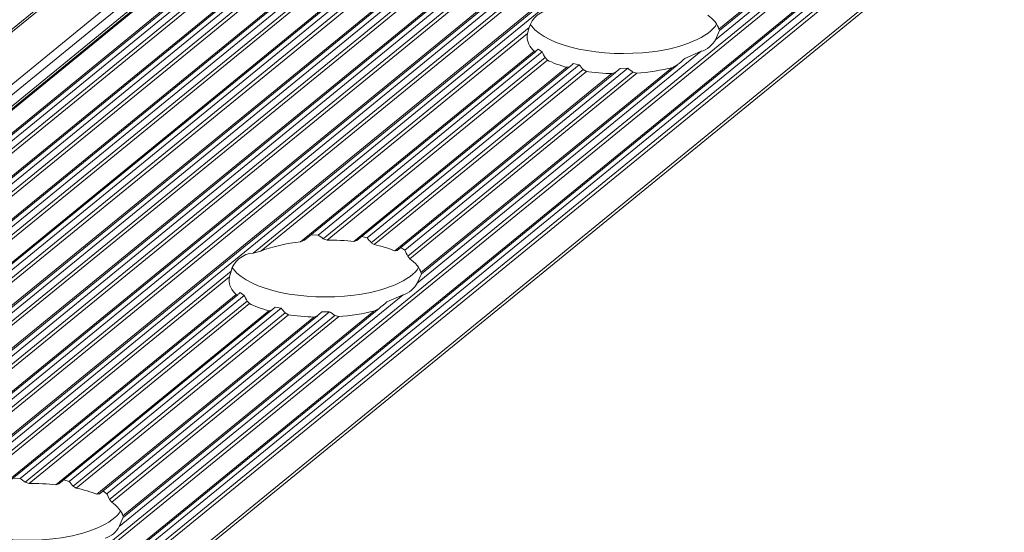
# Model space of a CAD drawing. Header units: inches. Extents: x 0 to 210, y 119 to 193.
# Tile 170 of 180: x 204.54 to 208.1, y 181.05 to 182.9. Entities that reach past the tile are written whole.
import ezdxf

# ---------------------------------------------------------------- set-up
doc = ezdxf.new("R2010")
doc.units = ezdxf.units.IN
doc.header["$MEASUREMENT"] = 0
doc.layers.add('Calque 1', color=7, linetype='Continuous')

# ---------------------------------------------------------------- blocks, each defined once
blk = doc.blocks.new('block 3478')
at = {"layer": 'Calque 1', "color": 9, "lineweight": 9, "true_color": 0xc0c0c0}
blk.add_lwpolyline([(207.532, 185.3237), (161.449, 147.6972)], dxfattribs=at)
blk = doc.blocks.new('block 3479')
at = {"layer": 'Calque 1', "color": 9, "lineweight": 9, "true_color": 0xc0c0c0}
blk.add_lwpolyline([(207.5816, 185.1743), (161.4986, 147.548)], dxfattribs=at)
blk = doc.blocks.new('block 3481')
at = {"layer": 'Calque 1', "color": 9, "lineweight": 9, "true_color": 0xc0c0c0}
blk.add_lwpolyline([(207.6033, 185.1542), (161.5207, 147.5277)], dxfattribs=at)
blk = doc.blocks.new('block 3483')
at = {"layer": 'Calque 1', "color": 9, "lineweight": 9, "true_color": 0xc0c0c0}
blk.add_lwpolyline([(207.6433, 185.1461), (161.5606, 147.5194)], dxfattribs=at)
blk = doc.blocks.new('block 3487')
at = {"layer": 'Calque 1', "color": 9, "lineweight": 9, "true_color": 0xc0c0c0}
blk.add_lwpolyline([(207.5306, 185.3321), (161.4476, 147.7058)], dxfattribs=at)
blk = doc.blocks.new('block 3502')
at = {"layer": 'Calque 1', "color": 9, "lineweight": 9, "true_color": 0xc0c0c0}
blk.add_lwpolyline([(207.7466, 185.216), (161.664, 147.5897)], dxfattribs=at)
blk = doc.blocks.new('block 3505')
at = {"layer": 'Calque 1', "color": 9, "lineweight": 9, "true_color": 0xc0c0c0}
blk.add_lwpolyline([(207.83, 185.2009), (161.7473, 147.5742)], dxfattribs=at)
blk = doc.blocks.new('block 3537')
at = {"layer": 'Calque 1', "color": 9, "lineweight": 9, "true_color": 0xc0c0c0}
blk.add_lwpolyline([(207.8769, 185.2114), (161.7942, 147.5849)], dxfattribs=at)
blk = doc.blocks.new('block 3538')
at = {"layer": 'Calque 1', "color": 9, "lineweight": 9, "true_color": 0xc0c0c0}
blk.add_lwpolyline([(207.8913, 185.1942), (161.8087, 147.5677)], dxfattribs=at)
blk = doc.blocks.new('block 3540')
at = {"layer": 'Calque 1', "color": 9, "lineweight": 9, "true_color": 0xc0c0c0}
blk.add_lwpolyline([(207.9023, 185.1874), (161.8197, 147.5611)], dxfattribs=at)
blk = doc.blocks.new('block 3542')
at = {"layer": 'Calque 1', "color": 9, "lineweight": 9, "true_color": 0xc0c0c0}
blk.add_lwpolyline([(207.9857, 185.1723), (161.9027, 147.5456)], dxfattribs=at)
blk = doc.blocks.new('block 3552')
at = {"layer": 'Calque 1', "color": 9, "lineweight": 9, "true_color": 0xc0c0c0}
blk.add_lwpolyline([(208.0326, 185.1828), (161.9496, 147.5563)], dxfattribs=at)
blk = doc.blocks.new('block 3553')
at = {"layer": 'Calque 1', "color": 9, "lineweight": 9, "true_color": 0xc0c0c0}
blk.add_lwpolyline([(208.047, 185.1656), (161.9644, 147.5391)], dxfattribs=at)
blk = doc.blocks.new('block 3555')
at = {"layer": 'Calque 1', "color": 9, "lineweight": 9, "true_color": 0xc0c0c0}
blk.add_lwpolyline([(208.0581, 185.1588), (161.9754, 147.5325)], dxfattribs=at)
blk = doc.blocks.new('block 3557')
at = {"layer": 'Calque 1', "color": 9, "lineweight": 9, "true_color": 0xc0c0c0}
blk.add_lwpolyline([(208.1411, 185.1437), (162.0584, 147.5174)], dxfattribs=at)
blk = doc.blocks.new('block 3567')
at = {"layer": 'Calque 1', "color": 9, "lineweight": 9, "true_color": 0xc0c0c0}
blk.add_lwpolyline([(208.1883, 185.1542), (162.1053, 147.5277)], dxfattribs=at)
blk = doc.blocks.new('block 3568')
at = {"layer": 'Calque 1', "color": 9, "lineweight": 9, "true_color": 0xc0c0c0}
blk.add_lwpolyline([(208.2028, 185.137), (162.1198, 147.5105)], dxfattribs=at)
blk = doc.blocks.new('block 3570')
at = {"layer": 'Calque 1', "color": 9, "lineweight": 9, "true_color": 0xc0c0c0}
blk.add_lwpolyline([(208.2138, 185.1303), (162.1311, 147.5039)], dxfattribs=at)
blk = doc.blocks.new('block 3572')
at = {"layer": 'Calque 1', "color": 9, "lineweight": 9, "true_color": 0xc0c0c0}
blk.add_lwpolyline([(208.2968, 185.1151), (162.2142, 147.4888)], dxfattribs=at)
blk = doc.blocks.new('block 3582')
at = {"layer": 'Calque 1', "color": 9, "lineweight": 9, "true_color": 0xc0c0c0}
blk.add_lwpolyline([(208.3437, 185.1256), (162.261, 147.4991)], dxfattribs=at)
blk = doc.blocks.new('block 3583')
at = {"layer": 'Calque 1', "color": 9, "lineweight": 9, "true_color": 0xc0c0c0}
blk.add_lwpolyline([(208.3581, 185.1084), (162.2755, 147.4819)], dxfattribs=at)
blk = doc.blocks.new('block 3585')
at = {"layer": 'Calque 1', "color": 9, "lineweight": 9, "true_color": 0xc0c0c0}
blk.add_lwpolyline([(208.3695, 185.1017), (162.2865, 147.4753)], dxfattribs=at)
blk = doc.blocks.new('block 3587')
at = {"layer": 'Calque 1', "color": 9, "lineweight": 9, "true_color": 0xc0c0c0}
blk.add_lwpolyline([(208.4525, 185.0865), (162.3699, 147.4602)], dxfattribs=at)
blk = doc.blocks.new('block 3602')
at = {"layer": 'Calque 1', "color": 9, "lineweight": 9, "true_color": 0xc0c0c0}
blk.add_lwpolyline([(208.4994, 185.097), (162.4167, 147.4705)], dxfattribs=at)
blk = doc.blocks.new('block 3603')
at = {"layer": 'Calque 1', "color": 9, "lineweight": 9, "true_color": 0xc0c0c0}
blk.add_lwpolyline([(208.5139, 185.0798), (162.4312, 147.4533)], dxfattribs=at)
blk = doc.blocks.new('block 3605')
at = {"layer": 'Calque 1', "color": 9, "lineweight": 9, "true_color": 0xc0c0c0}
blk.add_lwpolyline([(208.5249, 185.0731), (162.4422, 147.4467)], dxfattribs=at)
blk = doc.blocks.new('block 3607')
at = {"layer": 'Calque 1', "color": 9, "lineweight": 9, "true_color": 0xc0c0c0}
blk.add_lwpolyline([(208.6082, 185.0579), (162.5256, 147.4316)], dxfattribs=at)
blk = doc.blocks.new('block 3616')
at = {"layer": 'Calque 1', "color": 9, "lineweight": 9, "true_color": 0xc0c0c0}
blk.add_lwpolyline([(208.6551, 185.0684), (162.5724, 147.4419)], dxfattribs=at)
blk = doc.blocks.new('block 3617')
at = {"layer": 'Calque 1', "color": 9, "lineweight": 9, "true_color": 0xc0c0c0}
blk.add_lwpolyline([(208.6696, 185.0512), (162.5869, 147.4247)], dxfattribs=at)
blk = doc.blocks.new('block 3619')
at = {"layer": 'Calque 1', "color": 9, "lineweight": 9, "true_color": 0xc0c0c0}
blk.add_lwpolyline([(208.6806, 185.0445), (162.5979, 147.4181)], dxfattribs=at)
blk = doc.blocks.new('block 3621')
at = {"layer": 'Calque 1', "color": 9, "lineweight": 9, "true_color": 0xc0c0c0}
blk.add_lwpolyline([(208.764, 185.0293), (162.681, 147.403)], dxfattribs=at)
blk = doc.blocks.new('block 3635')
at = {"layer": 'Calque 1', "color": 9, "lineweight": 9, "true_color": 0xc0c0c0}
blk.add_lwpolyline([(208.8108, 185.0398), (162.7278, 147.4133)], dxfattribs=at)
blk = doc.blocks.new('block 3636')
at = {"layer": 'Calque 1', "color": 9, "lineweight": 9, "true_color": 0xc0c0c0}
blk.add_lwpolyline([(208.8253, 185.0228), (162.7426, 147.3961)], dxfattribs=at)
blk = doc.blocks.new('block 3638')
at = {"layer": 'Calque 1', "color": 9, "lineweight": 9, "true_color": 0xc0c0c0}
blk.add_lwpolyline([(208.8363, 185.016), (162.7537, 147.3896)], dxfattribs=at)
blk = doc.blocks.new('block 3643')
at = {"layer": 'Calque 1', "color": 9, "lineweight": 9, "true_color": 0xc0c0c0}
blk.add_lwpolyline([(208.4425, 184.6111), (202.126, 179.4539)], dxfattribs=at)
blk = doc.blocks.new('block 3777')
at = {"layer": 'Calque 1', "color": 9, "lineweight": 9, "true_color": 0xc0c0c0}
blk.add_lwpolyline([(209.1229, 184.4715), (202.836, 179.3384)], dxfattribs=at)
blk = doc.blocks.new('block 3779')
at = {"layer": 'Calque 1', "color": 9, "lineweight": 9, "true_color": 0xc0c0c0}
blk.add_lwpolyline([(209.6979, 184.8577), (163.6149, 147.2314)], dxfattribs=at)
blk = doc.blocks.new('block 3821')
at = {"layer": 'Calque 1', "color": 9, "lineweight": 9, "true_color": 0xc0c0c0}
blk.add_lwpolyline([(209.7448, 184.8684), (163.6618, 147.2421)], dxfattribs=at)
blk = doc.blocks.new('block 3822')
at = {"layer": 'Calque 1', "color": 9, "lineweight": 9, "true_color": 0xc0c0c0}
blk.add_lwpolyline([(209.7593, 184.8512), (163.6762, 147.2249)], dxfattribs=at)
blk = doc.blocks.new('block 3824')
at = {"layer": 'Calque 1', "color": 9, "lineweight": 9, "true_color": 0xc0c0c0}
blk.add_lwpolyline([(209.7703, 184.8445), (163.6876, 147.218)], dxfattribs=at)
blk = doc.blocks.new('block 3826')
at = {"layer": 'Calque 1', "color": 9, "lineweight": 9, "true_color": 0xc0c0c0}
blk.add_lwpolyline([(209.8898, 184.8226), (163.8068, 147.1963)], dxfattribs=at)
blk = doc.blocks.new('block 3878')
at = {"layer": 'Calque 1', "color": 9, "lineweight": 9, "true_color": 0xc0c0c0}
blk.add_lwpolyline([(208.4656, 184.6025), (202.1966, 179.4837)], dxfattribs=at)
blk = doc.blocks.new('block 3884')
at = {"layer": 'Calque 1', "color": 7, "lineweight": 9, "true_color": 0xffffff}
blk.add_open_spline([(206.4637, 182.9388), (206.4285, 182.9378), (206.3913, 182.9075), (206.3841, 182.8737)], degree=3, dxfattribs=at)
blk = doc.blocks.new('block 3885')
at = {"layer": 'Calque 1', "color": 9, "lineweight": 9, "true_color": 0xc0c0c0}
blk.add_lwpolyline([(206.3841, 182.8737), (205.3857, 182.0584)], dxfattribs=at)
blk = doc.blocks.new('block 3886')
at = {"layer": 'Calque 1', "color": 7, "lineweight": 9, "true_color": 0xffffff}
blk.add_open_spline([(205.3857, 182.0584), (205.3502, 182.0576), (205.3134, 182.0273), (205.3058, 181.9933)], degree=3, dxfattribs=at)
blk = doc.blocks.new('block 3887')
at = {"layer": 'Calque 1', "color": 9, "lineweight": 9, "true_color": 0xc0c0c0}
blk.add_lwpolyline([(205.3058, 181.9933), (204.3074, 181.1782)], dxfattribs=at)
blk = doc.blocks.new('block 3909')
at = {"layer": 'Calque 1', "color": 9, "lineweight": 9, "true_color": 0xc0c0c0}
blk.add_lwpolyline([(209.1064, 184.4738), (202.8301, 179.3494)], dxfattribs=at)
blk = doc.blocks.new('block 3912')
at = {"layer": 'Calque 1', "color": 7, "lineweight": 9, "true_color": 0xffffff}
blk.add_open_spline([(204.85, 181.0275), (204.8693, 181.0318), (204.8934, 181.0518), (204.9013, 181.0695)], degree=3, dxfattribs=at)
blk = doc.blocks.new('block 3913')
at = {"layer": 'Calque 1', "color": 9, "lineweight": 9, "true_color": 0xc0c0c0}
blk.add_lwpolyline([(205.928, 181.9079), (204.9013, 181.0695)], dxfattribs=at)
blk = doc.blocks.new('block 3914')
at = {"layer": 'Calque 1', "color": 7, "lineweight": 9, "true_color": 0xffffff}
blk.add_open_spline([(205.928, 181.9079), (205.9473, 181.9122), (205.9717, 181.932), (205.9793, 181.9497)], degree=3, dxfattribs=at)
blk = doc.blocks.new('block 3915')
at = {"layer": 'Calque 1', "color": 9, "lineweight": 9, "true_color": 0xc0c0c0}
blk.add_lwpolyline([(207.0063, 182.7881), (205.9793, 181.9497)], dxfattribs=at)
blk = doc.blocks.new('block 3916')
at = {"layer": 'Calque 1', "color": 7, "lineweight": 9, "true_color": 0xffffff}
blk.add_open_spline([(207.0063, 182.7881), (207.0252, 182.7924), (207.0497, 182.8124), (207.0576, 182.83)], degree=3, dxfattribs=at)
blk = doc.blocks.new('block 3917')
at = {"layer": 'Calque 1', "color": 9, "lineweight": 9, "true_color": 0xc0c0c0}
blk.add_lwpolyline([(208.0842, 183.6685), (207.0576, 182.83)], dxfattribs=at)
blk = doc.blocks.new('block 4079')
at = {"layer": 'Calque 1', "color": 7, "lineweight": 9, "true_color": 0xffffff}
blk.add_lwpolyline([(207.0721, 182.8637), (207.0576, 182.83)], dxfattribs=at)
blk = doc.blocks.new('block 4082')
at = {"layer": 'Calque 1', "color": 9, "lineweight": 9, "true_color": 0xc0c0c0}
blk.add_lwpolyline([(207.9778, 183.6089), (207.0704, 182.8682)], dxfattribs=at)
blk = doc.blocks.new('block 4083')
at = {"layer": 'Calque 1', "color": 7, "lineweight": 9, "true_color": 0xffffff}
blk.add_open_spline([(207.0704, 182.8682), (207.0679, 182.8827), (207.0487, 182.9063), (207.03, 182.9183)], degree=3, dxfattribs=at)
blk = doc.blocks.new('block 4086')
at = {"layer": 'Calque 1', "color": 7, "lineweight": 9, "true_color": 0xffffff}
blk.add_lwpolyline([(207.0704, 182.8682), (207.0724, 182.8635)], dxfattribs=at)
blk = doc.blocks.new('block 4172')
at = {"layer": 'Calque 1', "color": 7, "lineweight": 9, "true_color": 0xffffff}
blk.add_open_spline([(206.3886, 182.8854), (206.3893, 182.884), (206.3913, 182.8813), (206.3924, 182.8799)], degree=3, dxfattribs=at)
blk = doc.blocks.new('block 4173')
at = {"layer": 'Calque 1', "color": 7, "lineweight": 9, "true_color": 0xffffff}
blk.add_open_spline([(206.3924, 182.8799), (206.4496, 182.805), (206.6449, 182.7633), (206.8285, 182.7866), (206.9353, 182.7977), (207.0397, 182.8425), (207.0617, 182.8866)], degree=3, knots=[0, 0, 0, 0, 1, 1, 1, 2, 2, 2, 2], dxfattribs=at)
blk = doc.blocks.new('block 4174')
at = {"layer": 'Calque 1', "color": 7, "lineweight": 9, "true_color": 0xffffff}
blk.add_open_spline([(206.3779, 182.853), (206.3772, 182.8499), (206.3765, 182.8437), (206.3765, 182.8406)], degree=3, dxfattribs=at)
blk = doc.blocks.new('block 4175')
at = {"layer": 'Calque 1', "color": 7, "lineweight": 9, "true_color": 0xffffff}
blk.add_lwpolyline([(207.0063, 182.7881), (206.9474, 182.7621)], dxfattribs=at)
blk = doc.blocks.new('block 4176')
at = {"layer": 'Calque 1', "color": 7, "lineweight": 9, "true_color": 0xffffff}
blk.add_open_spline([(206.9474, 182.7621), (206.9405, 182.7564), (206.9267, 182.7449), (206.9195, 182.7387)], degree=3, dxfattribs=at)
blk = doc.blocks.new('block 4177')
at = {"layer": 'Calque 1', "color": 7, "lineweight": 9, "true_color": 0xffffff}
blk.add_lwpolyline([(206.9195, 182.7387), (206.8995, 182.7287)], dxfattribs=at)
blk = doc.blocks.new('block 4178')
at = {"layer": 'Calque 1', "color": 7, "lineweight": 9, "true_color": 0xffffff}
blk.add_open_spline([(206.7737, 182.7092), (206.8099, 182.7111), (206.8692, 182.7204), (206.8995, 182.7287)], degree=3, dxfattribs=at)
blk = doc.blocks.new('block 4179')
at = {"layer": 'Calque 1', "color": 7, "lineweight": 9, "true_color": 0xffffff}
blk.add_lwpolyline([(206.7737, 182.7092), (206.7589, 182.7128)], dxfattribs=at)
blk = doc.blocks.new('block 4180')
at = {"layer": 'Calque 1', "color": 7, "lineweight": 9, "true_color": 0xffffff}
blk.add_open_spline([(206.7403, 182.7266), (206.7451, 182.723), (206.7544, 182.7163), (206.7589, 182.7128)], degree=3, dxfattribs=at)
blk = doc.blocks.new('block 4181')
at = {"layer": 'Calque 1', "color": 7, "lineweight": 9, "true_color": 0xffffff}
blk.add_lwpolyline([(206.7403, 182.7266), (206.7128, 182.7261)], dxfattribs=at)
blk = doc.blocks.new('block 4182')
at = {"layer": 'Calque 1', "color": 7, "lineweight": 9, "true_color": 0xffffff}
blk.add_open_spline([(206.7128, 182.7261), (206.7083, 182.7225), (206.7, 182.7152), (206.6955, 182.7116)], degree=3, dxfattribs=at)
blk = doc.blocks.new('block 4183')
at = {"layer": 'Calque 1', "color": 7, "lineweight": 9, "true_color": 0xffffff}
blk.add_lwpolyline([(206.6955, 182.7116), (206.6828, 182.7073)], dxfattribs=at)
blk = doc.blocks.new('block 4184')
at = {"layer": 'Calque 1', "color": 7, "lineweight": 9, "true_color": 0xffffff}
blk.add_open_spline([(206.5908, 182.7156), (206.6135, 182.7118), (206.6576, 182.7078), (206.6828, 182.7073)], degree=3, dxfattribs=at)
blk = doc.blocks.new('block 4185')
at = {"layer": 'Calque 1', "color": 7, "lineweight": 9, "true_color": 0xffffff}
blk.add_lwpolyline([(206.5908, 182.7156), (206.5794, 182.722)], dxfattribs=at)
blk = doc.blocks.new('block 4186')
at = {"layer": 'Calque 1', "color": 7, "lineweight": 9, "true_color": 0xffffff}
blk.add_open_spline([(206.565, 182.7392), (206.5684, 182.7347), (206.5756, 182.7263), (206.5794, 182.722)], degree=3, dxfattribs=at)
blk = doc.blocks.new('block 4187')
at = {"layer": 'Calque 1', "color": 7, "lineweight": 9, "true_color": 0xffffff}
blk.add_lwpolyline([(206.565, 182.7392), (206.5433, 182.7437)], dxfattribs=at)
blk = doc.blocks.new('block 4188')
at = {"layer": 'Calque 1', "color": 7, "lineweight": 9, "true_color": 0xffffff}
blk.add_open_spline([(206.5433, 182.7437), (206.5402, 182.7407), (206.5336, 182.735), (206.5302, 182.7323)], degree=3, dxfattribs=at)
blk = doc.blocks.new('block 4189')
at = {"layer": 'Calque 1', "color": 7, "lineweight": 9, "true_color": 0xffffff}
blk.add_lwpolyline([(206.5302, 182.7323), (206.5202, 182.7302)], dxfattribs=at)
blk = doc.blocks.new('block 4190')
at = {"layer": 'Calque 1', "color": 7, "lineweight": 9, "true_color": 0xffffff}
blk.add_open_spline([(206.4502, 182.7562), (206.4651, 182.7481), (206.4988, 182.7356), (206.5202, 182.7302)], degree=3, dxfattribs=at)
blk = doc.blocks.new('block 4191')
at = {"layer": 'Calque 1', "color": 7, "lineweight": 9, "true_color": 0xffffff}
blk.add_lwpolyline([(206.4502, 182.7562), (206.4416, 182.7652)], dxfattribs=at)
blk = doc.blocks.new('block 4192')
at = {"layer": 'Calque 1', "color": 7, "lineweight": 9, "true_color": 0xffffff}
blk.add_open_spline([(206.4313, 182.7857), (206.4337, 182.7805), (206.4389, 182.7704), (206.4416, 182.7652)], degree=3, dxfattribs=at)
blk = doc.blocks.new('block 4193')
at = {"layer": 'Calque 1', "color": 7, "lineweight": 9, "true_color": 0xffffff}
blk.add_lwpolyline([(206.4313, 182.7857), (206.4165, 182.7957)], dxfattribs=at)
blk = doc.blocks.new('block 4194')
at = {"layer": 'Calque 1', "color": 7, "lineweight": 9, "true_color": 0xffffff}
blk.add_open_spline([(206.4165, 182.7957), (206.4141, 182.7936), (206.4099, 182.7898), (206.4079, 182.7881)], degree=3, dxfattribs=at)
blk = doc.blocks.new('block 4195')
at = {"layer": 'Calque 1', "color": 7, "lineweight": 9, "true_color": 0xffffff}
blk.add_lwpolyline([(206.4079, 182.7881), (206.4017, 182.7891)], dxfattribs=at)
blk = doc.blocks.new('block 4196')
at = {"layer": 'Calque 1', "color": 7, "lineweight": 9, "true_color": 0xffffff}
blk.add_open_spline([(206.3765, 182.8406), (206.3751, 182.8262), (206.3868, 182.8019), (206.4017, 182.7891)], degree=3, dxfattribs=at)
blk = doc.blocks.new('block 4197')
at = {"layer": 'Calque 1', "color": 7, "lineweight": 9, "true_color": 0xffffff}
blk.add_lwpolyline([(206.3779, 182.853), (206.3841, 182.8737)], dxfattribs=at)
blk = doc.blocks.new('block 4198')
at = {"layer": 'Calque 1', "color": 9, "lineweight": 9, "true_color": 0xc0c0c0}
blk.add_lwpolyline([(206.3779, 182.853), (205.4136, 182.0657)], dxfattribs=at)
blk = doc.blocks.new('block 4199')
at = {"layer": 'Calque 1', "color": 7, "lineweight": 9, "true_color": 0xffffff}
blk.add_lwpolyline([(205.3857, 182.0584), (205.4136, 182.0657)], dxfattribs=at)
blk = doc.blocks.new('block 4200')
at = {"layer": 'Calque 1', "color": 9, "lineweight": 9, "true_color": 0xc0c0c0}
blk.add_lwpolyline([(206.4017, 182.7891), (205.5562, 182.0991)], dxfattribs=at)
blk = doc.blocks.new('block 4201')
at = {"layer": 'Calque 1', "color": 7, "lineweight": 9, "true_color": 0xffffff}
blk.add_open_spline([(205.5562, 182.0991), (205.5121, 182.0946), (205.4456, 182.0789), (205.4136, 182.0657)], degree=3, dxfattribs=at)
blk = doc.blocks.new('block 4202')
at = {"layer": 'Calque 1', "color": 7, "lineweight": 9, "true_color": 0xffffff}
blk.add_lwpolyline([(205.5562, 182.0991), (205.5717, 182.1055)], dxfattribs=at)
blk = doc.blocks.new('block 4203')
at = {"layer": 'Calque 1', "color": 9, "lineweight": 9, "true_color": 0xc0c0c0}
blk.add_lwpolyline([(206.4313, 182.7857), (205.6203, 182.1237)], dxfattribs=at)
blk = doc.blocks.new('block 4204')
at = {"layer": 'Calque 1', "color": 7, "lineweight": 9, "true_color": 0xffffff}
blk.add_lwpolyline([(205.5952, 182.1246), (205.6203, 182.1237)], dxfattribs=at)
blk = doc.blocks.new('block 4205')
at = {"layer": 'Calque 1', "color": 9, "lineweight": 9, "true_color": 0xc0c0c0}
blk.add_lwpolyline([(206.4416, 182.7652), (205.6389, 182.1098)], dxfattribs=at)
blk = doc.blocks.new('block 4206')
at = {"layer": 'Calque 1', "color": 7, "lineweight": 9, "true_color": 0xffffff}
blk.add_open_spline([(205.6389, 182.1098), (205.6344, 182.1134), (205.6251, 182.1203), (205.6203, 182.1237)], degree=3, dxfattribs=at)
blk = doc.blocks.new('block 4207')
at = {"layer": 'Calque 1', "color": 9, "lineweight": 9, "true_color": 0xc0c0c0}
blk.add_lwpolyline([(206.4502, 182.7562), (205.653, 182.1053)], dxfattribs=at)
blk = doc.blocks.new('block 4208')
at = {"layer": 'Calque 1', "color": 7, "lineweight": 9, "true_color": 0xffffff}
blk.add_lwpolyline([(205.6389, 182.1098), (205.653, 182.1053)], dxfattribs=at)
blk = doc.blocks.new('block 4209')
at = {"layer": 'Calque 1', "color": 7, "lineweight": 9, "true_color": 0xffffff}
blk.add_lwpolyline([(205.9941, 181.9835), (205.9793, 181.9497)], dxfattribs=at)
blk = doc.blocks.new('block 4210')
at = {"layer": 'Calque 1', "color": 9, "lineweight": 9, "true_color": 0xc0c0c0}
blk.add_lwpolyline([(206.5202, 182.7302), (205.7492, 182.1008)], dxfattribs=at)
blk = doc.blocks.new('block 4211')
at = {"layer": 'Calque 1', "color": 7, "lineweight": 9, "true_color": 0xffffff}
blk.add_open_spline([(205.7492, 182.1008), (205.7247, 182.1037), (205.6785, 182.106), (205.653, 182.1053)], degree=3, dxfattribs=at)
blk = doc.blocks.new('block 4212')
at = {"layer": 'Calque 1', "color": 9, "lineweight": 9, "true_color": 0xc0c0c0}
blk.add_lwpolyline([(206.8995, 182.7287), (205.9924, 181.988)], dxfattribs=at)
blk = doc.blocks.new('block 4213')
at = {"layer": 'Calque 1', "color": 7, "lineweight": 9, "true_color": 0xffffff}
blk.add_open_spline([(205.9924, 181.988), (205.99, 182.0024), (205.9707, 182.026), (205.9517, 182.0381)], degree=3, dxfattribs=at)
blk = doc.blocks.new('block 4214')
at = {"layer": 'Calque 1', "color": 9, "lineweight": 9, "true_color": 0xc0c0c0}
blk.add_lwpolyline([(206.7737, 182.7092), (205.9517, 182.0381)], dxfattribs=at)
blk = doc.blocks.new('block 4215')
at = {"layer": 'Calque 1', "color": 7, "lineweight": 9, "true_color": 0xffffff}
blk.add_lwpolyline([(205.7492, 182.1008), (205.7609, 182.1041)], dxfattribs=at)
blk = doc.blocks.new('block 4216')
at = {"layer": 'Calque 1', "color": 7, "lineweight": 9, "true_color": 0xffffff}
blk.add_lwpolyline([(205.9924, 181.988), (205.9945, 181.9833)], dxfattribs=at)
blk = doc.blocks.new('block 4217')
at = {"layer": 'Calque 1', "color": 9, "lineweight": 9, "true_color": 0xc0c0c0}
blk.add_lwpolyline([(206.6828, 182.7073), (205.898, 182.0665)], dxfattribs=at)
blk = doc.blocks.new('block 4218')
at = {"layer": 'Calque 1', "color": 7, "lineweight": 9, "true_color": 0xffffff}
blk.add_open_spline([(205.898, 182.0665), (205.8811, 182.0738), (205.8456, 182.0844), (205.8232, 182.0889)], degree=3, dxfattribs=at)
blk = doc.blocks.new('block 4219')
at = {"layer": 'Calque 1', "color": 9, "lineweight": 9, "true_color": 0xc0c0c0}
blk.add_lwpolyline([(206.5908, 182.7156), (205.8232, 182.0889)], dxfattribs=at)
blk = doc.blocks.new('block 4220')
at = {"layer": 'Calque 1', "color": 9, "lineweight": 9, "true_color": 0xc0c0c0}
blk.add_lwpolyline([(206.565, 182.7392), (205.7981, 182.113)], dxfattribs=at)
blk = doc.blocks.new('block 4221')
at = {"layer": 'Calque 1', "color": 7, "lineweight": 9, "true_color": 0xffffff}
blk.add_lwpolyline([(205.7788, 182.1185), (205.7981, 182.113)], dxfattribs=at)
blk = doc.blocks.new('block 4222')
at = {"layer": 'Calque 1', "color": 9, "lineweight": 9, "true_color": 0xc0c0c0}
blk.add_lwpolyline([(206.5794, 182.722), (205.8126, 182.0958)], dxfattribs=at)
blk = doc.blocks.new('block 4223')
at = {"layer": 'Calque 1', "color": 7, "lineweight": 9, "true_color": 0xffffff}
blk.add_open_spline([(205.8126, 182.0958), (205.8091, 182.1003), (205.8019, 182.1087), (205.7981, 182.113)], degree=3, dxfattribs=at)
blk = doc.blocks.new('block 4224')
at = {"layer": 'Calque 1', "color": 7, "lineweight": 9, "true_color": 0xffffff}
blk.add_lwpolyline([(205.8126, 182.0958), (205.8232, 182.0889)], dxfattribs=at)
blk = doc.blocks.new('block 4225')
at = {"layer": 'Calque 1', "color": 7, "lineweight": 9, "true_color": 0xffffff}
blk.add_lwpolyline([(205.9445, 182.0478), (205.9517, 182.0381)], dxfattribs=at)
blk = doc.blocks.new('block 4226')
at = {"layer": 'Calque 1', "color": 9, "lineweight": 9, "true_color": 0xc0c0c0}
blk.add_lwpolyline([(206.7589, 182.7128), (205.9445, 182.0478)], dxfattribs=at)
blk = doc.blocks.new('block 4227')
at = {"layer": 'Calque 1', "color": 7, "lineweight": 9, "true_color": 0xffffff}
blk.add_lwpolyline([(205.898, 182.0665), (205.9066, 182.0676)], dxfattribs=at)
blk = doc.blocks.new('block 4228')
at = {"layer": 'Calque 1', "color": 7, "lineweight": 9, "true_color": 0xffffff}
blk.add_open_spline([(205.9445, 182.0478), (205.9417, 182.0529), (205.9369, 182.0631), (205.9342, 182.0684)], degree=3, dxfattribs=at)
blk = doc.blocks.new('block 4229')
at = {"layer": 'Calque 1', "color": 9, "lineweight": 9, "true_color": 0xc0c0c0}
blk.add_lwpolyline([(206.7403, 182.7266), (205.9342, 182.0684)], dxfattribs=at)
blk = doc.blocks.new('block 4230')
at = {"layer": 'Calque 1', "color": 7, "lineweight": 9, "true_color": 0xffffff}
blk.add_lwpolyline([(205.92, 182.0782), (205.9342, 182.0684)], dxfattribs=at)
blk = doc.blocks.new('block 4302')
at = {"layer": 'Calque 1', "color": 7, "lineweight": 9, "true_color": 0xffffff}
blk.add_open_spline([(205.3103, 182.0052), (205.3113, 182.0038), (205.3134, 182.0011), (205.3144, 181.9997)], degree=3, dxfattribs=at)
blk = doc.blocks.new('block 4303')
at = {"layer": 'Calque 1', "color": 7, "lineweight": 9, "true_color": 0xffffff}
blk.add_open_spline([(205.3144, 181.9997), (205.3716, 181.9248), (205.5666, 181.8829), (205.7502, 181.9063), (205.8573, 181.9175), (205.9617, 181.9623), (205.9838, 182.0064)], degree=3, knots=[0, 0, 0, 0, 1, 1, 1, 2, 2, 2, 2], dxfattribs=at)
blk = doc.blocks.new('block 4304')
at = {"layer": 'Calque 1', "color": 7, "lineweight": 9, "true_color": 0xffffff}
blk.add_open_spline([(205.2999, 181.9728), (205.2992, 181.9697), (205.2985, 181.9635), (205.2985, 181.9602)], degree=3, dxfattribs=at)
blk = doc.blocks.new('block 4305')
at = {"layer": 'Calque 1', "color": 7, "lineweight": 9, "true_color": 0xffffff}
blk.add_lwpolyline([(205.928, 181.9079), (205.8691, 181.8817)], dxfattribs=at)
blk = doc.blocks.new('block 4306')
at = {"layer": 'Calque 1', "color": 7, "lineweight": 9, "true_color": 0xffffff}
blk.add_open_spline([(205.8691, 181.8817), (205.8625, 181.876), (205.8487, 181.8646), (205.8411, 181.8584)], degree=3, dxfattribs=at)
blk = doc.blocks.new('block 4307')
at = {"layer": 'Calque 1', "color": 7, "lineweight": 9, "true_color": 0xffffff}
blk.add_lwpolyline([(205.8411, 181.8584), (205.8215, 181.8485)], dxfattribs=at)
blk = doc.blocks.new('block 4308')
at = {"layer": 'Calque 1', "color": 7, "lineweight": 9, "true_color": 0xffffff}
blk.add_open_spline([(205.6958, 181.829), (205.7316, 181.8309), (205.7912, 181.84), (205.8215, 181.8485)], degree=3, dxfattribs=at)
blk = doc.blocks.new('block 4309')
at = {"layer": 'Calque 1', "color": 7, "lineweight": 9, "true_color": 0xffffff}
blk.add_lwpolyline([(205.6958, 181.829), (205.6809, 181.8326)], dxfattribs=at)
blk = doc.blocks.new('block 4310')
at = {"layer": 'Calque 1', "color": 7, "lineweight": 9, "true_color": 0xffffff}
blk.add_open_spline([(205.662, 181.8464), (205.6668, 181.8428), (205.6761, 181.8359), (205.6809, 181.8326)], degree=3, dxfattribs=at)
blk = doc.blocks.new('block 4311')
at = {"layer": 'Calque 1', "color": 7, "lineweight": 9, "true_color": 0xffffff}
blk.add_lwpolyline([(205.662, 181.8464), (205.6344, 181.8459)], dxfattribs=at)
blk = doc.blocks.new('block 4312')
at = {"layer": 'Calque 1', "color": 7, "lineweight": 9, "true_color": 0xffffff}
blk.add_open_spline([(205.6344, 181.8459), (205.6303, 181.8423), (205.6217, 181.835), (205.6176, 181.8314)], degree=3, dxfattribs=at)
blk = doc.blocks.new('block 4313')
at = {"layer": 'Calque 1', "color": 7, "lineweight": 9, "true_color": 0xffffff}
blk.add_lwpolyline([(205.6176, 181.8314), (205.6045, 181.8271)], dxfattribs=at)
blk = doc.blocks.new('block 4314')
at = {"layer": 'Calque 1', "color": 7, "lineweight": 9, "true_color": 0xffffff}
blk.add_open_spline([(205.5128, 181.8352), (205.5356, 181.8314), (205.5797, 181.8274), (205.6045, 181.8271)], degree=3, dxfattribs=at)
blk = doc.blocks.new('block 4315')
at = {"layer": 'Calque 1', "color": 7, "lineweight": 9, "true_color": 0xffffff}
blk.add_lwpolyline([(205.5128, 181.8352), (205.5015, 181.8417)], dxfattribs=at)
blk = doc.blocks.new('block 4316')
at = {"layer": 'Calque 1', "color": 7, "lineweight": 9, "true_color": 0xffffff}
blk.add_open_spline([(205.4866, 181.8588), (205.4904, 181.8545), (205.4977, 181.846), (205.5015, 181.8417)], degree=3, dxfattribs=at)
blk = doc.blocks.new('block 4317')
at = {"layer": 'Calque 1', "color": 7, "lineweight": 9, "true_color": 0xffffff}
blk.add_lwpolyline([(205.4866, 181.8588), (205.4653, 181.8633)], dxfattribs=at)
blk = doc.blocks.new('block 4318')
at = {"layer": 'Calque 1', "color": 7, "lineweight": 9, "true_color": 0xffffff}
blk.add_open_spline([(205.4653, 181.8633), (205.4618, 181.8605), (205.4553, 181.8548), (205.4522, 181.8519)], degree=3, dxfattribs=at)
blk = doc.blocks.new('block 4319')
at = {"layer": 'Calque 1', "color": 7, "lineweight": 9, "true_color": 0xffffff}
blk.add_lwpolyline([(205.4522, 181.8519), (205.4419, 181.85)], dxfattribs=at)
blk = doc.blocks.new('block 4320')
at = {"layer": 'Calque 1', "color": 7, "lineweight": 9, "true_color": 0xffffff}
blk.add_open_spline([(205.3719, 181.876), (205.3871, 181.8677), (205.4205, 181.8553), (205.4419, 181.85)], degree=3, dxfattribs=at)
blk = doc.blocks.new('block 4321')
at = {"layer": 'Calque 1', "color": 7, "lineweight": 9, "true_color": 0xffffff}
blk.add_lwpolyline([(205.3719, 181.876), (205.3637, 181.885)], dxfattribs=at)
blk = doc.blocks.new('block 4322')
at = {"layer": 'Calque 1', "color": 7, "lineweight": 9, "true_color": 0xffffff}
blk.add_open_spline([(205.3533, 181.9055), (205.3557, 181.9003), (205.3609, 181.8901), (205.3637, 181.885)], degree=3, dxfattribs=at)
blk = doc.blocks.new('block 4323')
at = {"layer": 'Calque 1', "color": 7, "lineweight": 9, "true_color": 0xffffff}
blk.add_lwpolyline([(205.3533, 181.9055), (205.3385, 181.9155)], dxfattribs=at)
blk = doc.blocks.new('block 4324')
at = {"layer": 'Calque 1', "color": 7, "lineweight": 9, "true_color": 0xffffff}
blk.add_open_spline([(205.3385, 181.9155), (205.3361, 181.9134), (205.332, 181.9096), (205.3299, 181.9077)], degree=3, dxfattribs=at)
blk = doc.blocks.new('block 4325')
at = {"layer": 'Calque 1', "color": 7, "lineweight": 9, "true_color": 0xffffff}
blk.add_lwpolyline([(205.3299, 181.9077), (205.3237, 181.9089)], dxfattribs=at)
blk = doc.blocks.new('block 4326')
at = {"layer": 'Calque 1', "color": 7, "lineweight": 9, "true_color": 0xffffff}
blk.add_open_spline([(205.2985, 181.9602), (205.2968, 181.9459), (205.3085, 181.9217), (205.3237, 181.9089)], degree=3, dxfattribs=at)
blk = doc.blocks.new('block 4327')
at = {"layer": 'Calque 1', "color": 7, "lineweight": 9, "true_color": 0xffffff}
blk.add_lwpolyline([(205.2999, 181.9728), (205.3058, 181.9933)], dxfattribs=at)
blk = doc.blocks.new('block 4328')
at = {"layer": 'Calque 1', "color": 9, "lineweight": 9, "true_color": 0xc0c0c0}
blk.add_lwpolyline([(205.2999, 181.9728), (204.3356, 181.1853)], dxfattribs=at)
blk = doc.blocks.new('block 4330')
at = {"layer": 'Calque 1', "color": 9, "lineweight": 9, "true_color": 0xc0c0c0}
blk.add_lwpolyline([(205.3237, 181.9089), (204.4783, 181.2187)], dxfattribs=at)
blk = doc.blocks.new('block 4333')
at = {"layer": 'Calque 1', "color": 9, "lineweight": 9, "true_color": 0xc0c0c0}
blk.add_lwpolyline([(205.3533, 181.9055), (204.5423, 181.2433)], dxfattribs=at)
blk = doc.blocks.new('block 4334')
at = {"layer": 'Calque 1', "color": 7, "lineweight": 9, "true_color": 0xffffff}
blk.add_lwpolyline([(204.5172, 181.2442), (204.5423, 181.2433)], dxfattribs=at)
blk = doc.blocks.new('block 4335')
at = {"layer": 'Calque 1', "color": 9, "lineweight": 9, "true_color": 0xc0c0c0}
blk.add_lwpolyline([(205.3637, 181.885), (204.5609, 181.2295)], dxfattribs=at)
blk = doc.blocks.new('block 4336')
at = {"layer": 'Calque 1', "color": 7, "lineweight": 9, "true_color": 0xffffff}
blk.add_open_spline([(204.5609, 181.2295), (204.5561, 181.2332), (204.5468, 181.24), (204.5423, 181.2433)], degree=3, dxfattribs=at)
blk = doc.blocks.new('block 4337')
at = {"layer": 'Calque 1', "color": 9, "lineweight": 9, "true_color": 0xc0c0c0}
blk.add_lwpolyline([(205.3719, 181.876), (204.5747, 181.2251)], dxfattribs=at)
blk = doc.blocks.new('block 4338')
at = {"layer": 'Calque 1', "color": 7, "lineweight": 9, "true_color": 0xffffff}
blk.add_lwpolyline([(204.5609, 181.2295), (204.5747, 181.2251)], dxfattribs=at)
blk = doc.blocks.new('block 4339')
at = {"layer": 'Calque 1', "color": 7, "lineweight": 9, "true_color": 0xffffff}
blk.add_lwpolyline([(204.9158, 181.1031), (204.9013, 181.0695)], dxfattribs=at)
blk = doc.blocks.new('block 4340')
at = {"layer": 'Calque 1', "color": 9, "lineweight": 9, "true_color": 0xc0c0c0}
blk.add_lwpolyline([(205.4419, 181.85), (204.6712, 181.2204)], dxfattribs=at)
blk = doc.blocks.new('block 4341')
at = {"layer": 'Calque 1', "color": 7, "lineweight": 9, "true_color": 0xffffff}
blk.add_open_spline([(204.6712, 181.2204), (204.6467, 181.2235), (204.6006, 181.2258), (204.5747, 181.2251)], degree=3, dxfattribs=at)
blk = doc.blocks.new('block 4342')
at = {"layer": 'Calque 1', "color": 9, "lineweight": 9, "true_color": 0xc0c0c0}
blk.add_lwpolyline([(205.8215, 181.8485), (204.9144, 181.1078)], dxfattribs=at)
blk = doc.blocks.new('block 4343')
at = {"layer": 'Calque 1', "color": 7, "lineweight": 9, "true_color": 0xffffff}
blk.add_open_spline([(204.9144, 181.1078), (204.9117, 181.1221), (204.8924, 181.1457), (204.8738, 181.1577)], degree=3, dxfattribs=at)
blk = doc.blocks.new('block 4344')
at = {"layer": 'Calque 1', "color": 9, "lineweight": 9, "true_color": 0xc0c0c0}
blk.add_lwpolyline([(205.6958, 181.829), (204.8738, 181.1577)], dxfattribs=at)
blk = doc.blocks.new('block 4345')
at = {"layer": 'Calque 1', "color": 7, "lineweight": 9, "true_color": 0xffffff}
blk.add_lwpolyline([(204.6712, 181.2204), (204.6829, 181.2239)], dxfattribs=at)
blk = doc.blocks.new('block 4346')
at = {"layer": 'Calque 1', "color": 7, "lineweight": 9, "true_color": 0xffffff}
blk.add_lwpolyline([(204.9144, 181.1078), (204.9161, 181.1031)], dxfattribs=at)
blk = doc.blocks.new('block 4347')
at = {"layer": 'Calque 1', "color": 9, "lineweight": 9, "true_color": 0xc0c0c0}
blk.add_lwpolyline([(205.6045, 181.8271), (204.8197, 181.1863)], dxfattribs=at)
blk = doc.blocks.new('block 4348')
at = {"layer": 'Calque 1', "color": 7, "lineweight": 9, "true_color": 0xffffff}
blk.add_open_spline([(204.8197, 181.1863), (204.8031, 181.1935), (204.7673, 181.2042), (204.7453, 181.2085)], degree=3, dxfattribs=at)
blk = doc.blocks.new('block 4349')
at = {"layer": 'Calque 1', "color": 9, "lineweight": 9, "true_color": 0xc0c0c0}
blk.add_lwpolyline([(205.5128, 181.8352), (204.7453, 181.2085)], dxfattribs=at)
blk = doc.blocks.new('block 4350')
at = {"layer": 'Calque 1', "color": 9, "lineweight": 9, "true_color": 0xc0c0c0}
blk.add_lwpolyline([(205.4866, 181.8588), (204.7201, 181.2328)], dxfattribs=at)
blk = doc.blocks.new('block 4351')
at = {"layer": 'Calque 1', "color": 7, "lineweight": 9, "true_color": 0xffffff}
blk.add_lwpolyline([(204.7005, 181.2383), (204.7201, 181.2328)], dxfattribs=at)
blk = doc.blocks.new('block 4352')
at = {"layer": 'Calque 1', "color": 9, "lineweight": 9, "true_color": 0xc0c0c0}
blk.add_lwpolyline([(205.5015, 181.8417), (204.7346, 181.2156)], dxfattribs=at)
blk = doc.blocks.new('block 4353')
at = {"layer": 'Calque 1', "color": 7, "lineweight": 9, "true_color": 0xffffff}
blk.add_open_spline([(204.7346, 181.2156), (204.7308, 181.2199), (204.7236, 181.2285), (204.7201, 181.2328)], degree=3, dxfattribs=at)
blk = doc.blocks.new('block 4354')
at = {"layer": 'Calque 1', "color": 7, "lineweight": 9, "true_color": 0xffffff}
blk.add_lwpolyline([(204.7346, 181.2156), (204.7453, 181.2085)], dxfattribs=at)
blk = doc.blocks.new('block 4355')
at = {"layer": 'Calque 1', "color": 7, "lineweight": 9, "true_color": 0xffffff}
blk.add_lwpolyline([(204.8662, 181.1674), (204.8738, 181.1577)], dxfattribs=at)
blk = doc.blocks.new('block 4356')
at = {"layer": 'Calque 1', "color": 9, "lineweight": 9, "true_color": 0xc0c0c0}
blk.add_lwpolyline([(205.6809, 181.8326), (204.8662, 181.1674)], dxfattribs=at)
blk = doc.blocks.new('block 4357')
at = {"layer": 'Calque 1', "color": 7, "lineweight": 9, "true_color": 0xffffff}
blk.add_lwpolyline([(204.8197, 181.1863), (204.8286, 181.1872)], dxfattribs=at)
blk = doc.blocks.new('block 4358')
at = {"layer": 'Calque 1', "color": 7, "lineweight": 9, "true_color": 0xffffff}
blk.add_open_spline([(204.8662, 181.1674), (204.8638, 181.1727), (204.8586, 181.1829), (204.8558, 181.1882)], degree=3, dxfattribs=at)
blk = doc.blocks.new('block 4359')
at = {"layer": 'Calque 1', "color": 9, "lineweight": 9, "true_color": 0xc0c0c0}
blk.add_lwpolyline([(205.662, 181.8464), (204.8558, 181.1882)], dxfattribs=at)
blk = doc.blocks.new('block 4360')
at = {"layer": 'Calque 1', "color": 7, "lineweight": 9, "true_color": 0xffffff}
blk.add_lwpolyline([(204.8421, 181.198), (204.8558, 181.1882)], dxfattribs=at)
blk = doc.blocks.new('block 4433')
at = {"layer": 'Calque 1', "color": 7, "lineweight": 9, "true_color": 0xffffff}
blk.add_open_spline([(204.2361, 181.1195), (204.2933, 181.0445), (204.4886, 181.0027), (204.6722, 181.0261), (204.779, 181.0371), (204.8834, 181.0819), (204.9055, 181.1262)], degree=3, knots=[0, 0, 0, 0, 1, 1, 1, 2, 2, 2, 2], dxfattribs=at)
blk = doc.blocks.new('block 10002')
at = {"layer": 'Calque 1', "color": 7, "lineweight": 9, "true_color": 0xffffff}
blk.add_lwpolyline([(161.5772, 147.5232), (207.6598, 185.1495)], dxfattribs=at)
blk = doc.blocks.new('block 10005')
at = {"layer": 'Calque 1', "color": 7, "lineweight": 9, "true_color": 0xffffff}
blk.add_lwpolyline([(161.758, 147.577), (207.8407, 185.2033)], dxfattribs=at)
blk = doc.blocks.new('block 10006')
at = {"layer": 'Calque 1', "color": 7, "lineweight": 9, "true_color": 0xffffff}
blk.add_lwpolyline([(161.9134, 147.5484), (207.9964, 185.1747)], dxfattribs=at)
blk = doc.blocks.new('block 10007')
at = {"layer": 'Calque 1', "color": 7, "lineweight": 9, "true_color": 0xffffff}
blk.add_lwpolyline([(162.0691, 147.5198), (208.1521, 185.1461)], dxfattribs=at)
blk = doc.blocks.new('block 10009')
at = {"layer": 'Calque 1', "color": 7, "lineweight": 9, "true_color": 0xffffff}
blk.add_lwpolyline([(162.2248, 147.4912), (208.3075, 185.1175)], dxfattribs=at)
blk = doc.blocks.new('block 10012')
at = {"layer": 'Calque 1', "color": 7, "lineweight": 9, "true_color": 0xffffff}
blk.add_lwpolyline([(162.3805, 147.4626), (208.4632, 185.0889)], dxfattribs=at)
blk = doc.blocks.new('block 10014')
at = {"layer": 'Calque 1', "color": 7, "lineweight": 9, "true_color": 0xffffff}
blk.add_lwpolyline([(162.5363, 147.434), (208.6189, 185.0603)], dxfattribs=at)
blk = doc.blocks.new('block 10015')
at = {"layer": 'Calque 1', "color": 7, "lineweight": 9, "true_color": 0xffffff}
blk.add_lwpolyline([(162.6916, 147.4054), (208.7746, 185.0317)], dxfattribs=at)
blk = doc.blocks.new('block 10025')
at = {"layer": 'Calque 1', "color": 7, "lineweight": 9, "true_color": 0xffffff}
blk.add_lwpolyline([(163.6256, 147.2338), (209.7086, 184.8603)], dxfattribs=at)
blk = doc.blocks.new('block 10029')
at = {"layer": 'Calque 1', "color": 7, "lineweight": 9, "true_color": 0xffffff}
blk.add_lwpolyline([(163.8282, 147.2011), (209.9112, 184.8274)], dxfattribs=at)
blk = doc.blocks.new('block 10035')
at = {"layer": 'Calque 1', "color": 7, "lineweight": 9, "true_color": 0xffffff}
blk.add_lwpolyline([(202.1432, 179.4617), (208.4467, 184.6083)], dxfattribs=at)
blk = doc.blocks.new('block 10048')
at = {"layer": 'Calque 1', "color": 7, "lineweight": 9, "true_color": 0xffffff}
blk.add_lwpolyline([(207.0721, 182.8634), (207.9974, 183.6187)], dxfattribs=at)
blk = doc.blocks.new('block 10050')
at = {"layer": 'Calque 1', "color": 7, "lineweight": 9, "true_color": 0xffffff}
blk.add_lwpolyline([(205.5717, 182.1051), (206.4079, 182.7879)], dxfattribs=at)
blk = doc.blocks.new('block 10051')
at = {"layer": 'Calque 1', "color": 7, "lineweight": 9, "true_color": 0xffffff}
blk.add_lwpolyline([(205.7605, 182.1039), (206.5302, 182.7321)], dxfattribs=at)
blk = doc.blocks.new('block 10052')
at = {"layer": 'Calque 1', "color": 7, "lineweight": 9, "true_color": 0xffffff}
blk.add_lwpolyline([(205.9941, 181.9832), (206.9191, 182.7385)], dxfattribs=at)
blk = doc.blocks.new('block 10053')
at = {"layer": 'Calque 1', "color": 7, "lineweight": 9, "true_color": 0xffffff}
blk.add_lwpolyline([(205.9066, 182.0674), (206.6959, 182.7118)], dxfattribs=at)
blk = doc.blocks.new('block 10054')
at = {"layer": 'Calque 1', "color": 7, "lineweight": 9, "true_color": 0xffffff}
blk.add_lwpolyline([(204.4934, 181.2249), (205.3295, 181.9077)], dxfattribs=at)
blk = doc.blocks.new('block 10055')
at = {"layer": 'Calque 1', "color": 7, "lineweight": 9, "true_color": 0xffffff}
blk.add_lwpolyline([(204.6826, 181.2235), (205.4518, 181.8517)], dxfattribs=at)
blk = doc.blocks.new('block 10056')
at = {"layer": 'Calque 1', "color": 7, "lineweight": 9, "true_color": 0xffffff}
blk.add_lwpolyline([(204.9161, 181.1029), (205.8411, 181.8581)], dxfattribs=at)
blk = doc.blocks.new('block 10057')
at = {"layer": 'Calque 1', "color": 7, "lineweight": 9, "true_color": 0xffffff}
blk.add_lwpolyline([(204.8283, 181.187), (205.6179, 181.8316)], dxfattribs=at)

msp = doc.modelspace()

# ---------------------------------------------------------------- block references
at = {"layer": 'Calque 1'}
for name in ['block 3487', 'block 3478', 'block 3502', 'block 3537', 'block 3479', 'block 3505', 'block 10005', 'block 3538', 'block 3540', 'block 10006', 'block 3552', 'block 3481', 'block 3483', 'block 10002', 'block 3542', 'block 3553', 'block 3555', 'block 3557', 'block 10007', 'block 3567', 'block 3568', 'block 3570', 'block 3572', 'block 10009', 'block 3582', 'block 3583', 'block 3585', 'block 3587', 'block 10012', 'block 3602', 'block 3603', 'block 3605', 'block 3616', 'block 3607', 'block 10014', 'block 3617', 'block 3619', 'block 10015', 'block 3635', 'block 3621', 'block 3636', 'block 3638', 'block 3779', 'block 10025', 'block 3821', 'block 3822', 'block 3824', 'block 3826', 'block 10029', 'block 3643', 'block 10035', 'block 3878', 'block 3909', 'block 3777', 'block 3917', 'block 4082', 'block 10048', 'block 3884', 'block 4083', 'block 3885', 'block 4197', 'block 4172', 'block 4173', 'block 4079', 'block 4086', 'block 4198', 'block 4196', 'block 4174', 'block 3916', 'block 4200', 'block 10050', 'block 3915', 'block 4195', 'block 4194', 'block 4193', 'block 4175', 'block 4203', 'block 4205', 'block 4207', 'block 4192', 'block 4191', 'block 4190', 'block 4176', 'block 4210', 'block 10051', 'block 4220', 'block 4222', 'block 4229', 'block 4212', 'block 10052', 'block 4189', 'block 4188', 'block 4187', 'block 4186', 'block 4185', 'block 4182', 'block 4181', 'block 4180', 'block 4178', 'block 4177', 'block 4219', 'block 4217', 'block 10053', 'block 4226', 'block 4214', 'block 4184', 'block 4183', 'block 4179', 'block 4204', 'block 4206', 'block 4221', 'block 4223', 'block 4201', 'block 4202', 'block 4208', 'block 4211', 'block 4215', 'block 4224', 'block 4218', 'block 4230', 'block 3886', 'block 4199', 'block 4227', 'block 4228', 'block 4225', 'block 4302', 'block 4303', 'block 4213', 'block 3887', 'block 4328', 'block 4304', 'block 4327', 'block 4209', 'block 4216', 'block 4326', 'block 3914', 'block 4330', 'block 10054', 'block 4333', 'block 3913', 'block 4325', 'block 4324', 'block 4323', 'block 4322', 'block 4305', 'block 4335', 'block 4337', 'block 4321', 'block 4320', 'block 4318', 'block 4317', 'block 4306', 'block 4340', 'block 10055', 'block 4350', 'block 4352', 'block 4349', 'block 4347', 'block 10057', 'block 4359', 'block 4356', 'block 4344', 'block 4342', 'block 10056', 'block 4319', 'block 4316', 'block 4315', 'block 4314', 'block 4313', 'block 4312', 'block 4311', 'block 4310', 'block 4309', 'block 4308', 'block 4307', 'block 4334', 'block 4336', 'block 4338', 'block 4341', 'block 4345', 'block 4351', 'block 4353', 'block 4354', 'block 4348', 'block 4357', 'block 4360', 'block 4358', 'block 4355', 'block 4343', 'block 4433', 'block 4339', 'block 4346', 'block 3912']:
    msp.add_blockref(name, (0, 0), dxfattribs=at)

doc.saveas('drawing.dxf')
